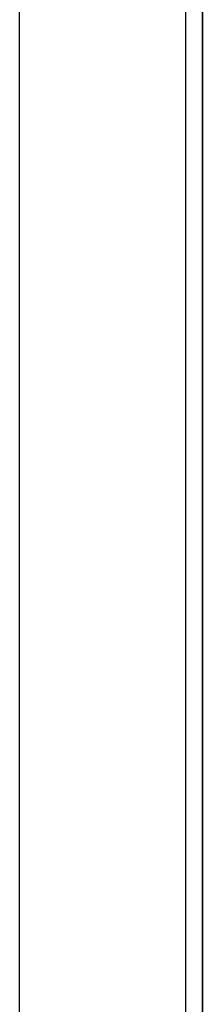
# Model space of a CAD drawing. Header units: millimetres. Extents: x -380 to 381, y -251 to 250.
# Tile 120 of 256: x 107 to 109.2, y -187.23 to -175.39. Entities that reach past the tile are written whole.
import ezdxf

# ---------------------------------------------------------------- set-up
doc = ezdxf.new("R2010")
doc.units = ezdxf.units.MM
doc.layers.add('Standard', color=7, linetype='Continuous', true_color=0x000000)

msp = doc.modelspace()

# ---------------------------------------------------------------- linework, layer by layer
at = {"layer": 'Standard', "color": 253, "true_color": 0xa1a1a1}
for p, q in [((107, -219, -29.85), (107, 197, -29.85)), ((109.2, -218.8, -29.75), (109.2, 196.8, -29.75))]:
    msp.add_line(p, q, dxfattribs=at)
for points in [[(107, -219, -14), (107, -11, -14), (107, 197, -14)], [(107, -219, -45.7), (107, -11, -45.7), (107, 197, -45.7)], [(109, -219, -47.7), (109, -11, -47.7), (109, 197, -47.7)], [(109.2, 196.8, -14), (109.2, -11, -14), (109.2, -218.8, -14)], [(109.2, -218.8, -45.5), (109.2, -11, -45.5), (109.2, 196.8, -45.5)]]:
    msp.add_open_spline(points, degree=2, dxfattribs=at)

doc.saveas('drawing.dxf')
